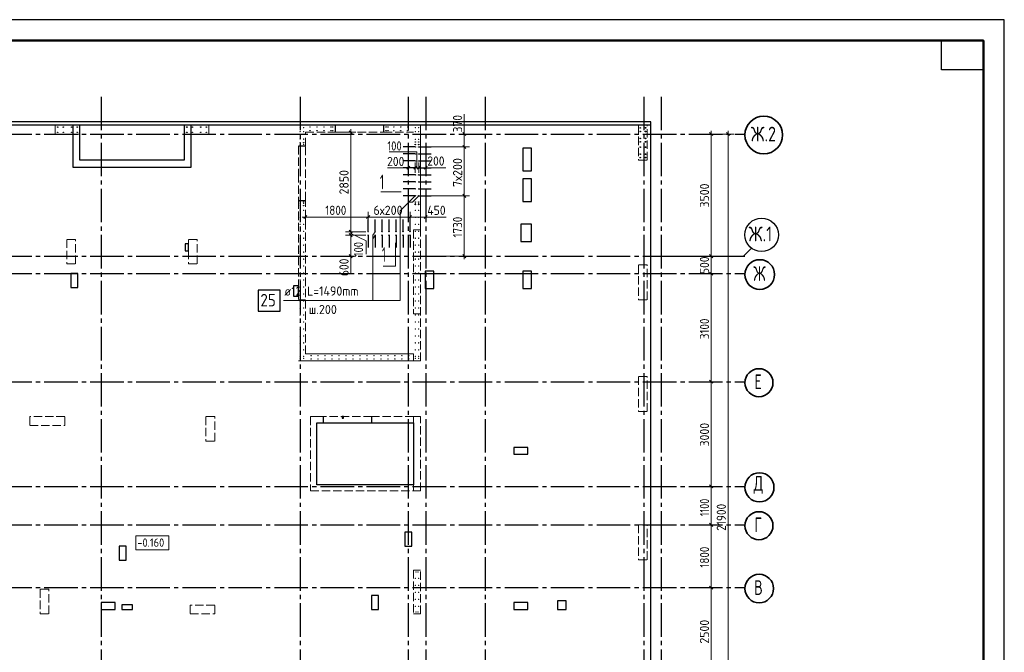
# Model space of a CAD drawing. Header units: millimetres. Extents: x 0 to 50400, y 0 to 35640.
# Tile 8 of 8: x 22175 to 50400, y 17507 to 35640. Entities that reach past the tile are written whole.
import ezdxf

# ---------------------------------------------------------------- set-up
doc = ezdxf.new("R2010")
doc.units = ezdxf.units.MM
doc.linetypes.add('______2', pattern=[324, 240, -84])
doc.linetypes.add('______5', pattern=[1320, 960, -120, 120, -120])
for name, color, linetype, lineweight in [('Standard', 7, 'Continuous', 25), ('Выпуски арматуры Г-обр.', 52, 'Continuous', 25), ('ЖБ Перекрытие верхний уровень', 7, 'Continuous', 35), ('ЖБ Перекрытие средний уровень', 7, 'Continuous', 35), ('ЖБ Пилон', 7, 'Continuous', 35), ('ЖБ Стена верхний уровень', 7, 'Continuous', 35), ('Общий01', 7, 'Continuous', 13), ('Размерная линия_ общее', 7, 'Continuous', 13)]:
    doc.layers.add(name, color=color, linetype=linetype, lineweight=lineweight)
doc.layers.add('Оси', color=7, linetype='______5', true_color=0x656565)
doc.layers.add('Стена фоновая арматура Х1', color=7, linetype='______2', true_color=0xa0a0a0)
doc.styles.add('ISOCPEUR', font='txt')

msp = doc.modelspace()

# ---------------------------------------------------------------- linework, layer by layer
at = {"color": 7, "linetype": 'Continuous', "lineweight": 25, "transparency": 33554687}
for centre in [(30215, 32116), (30315, 32116), (33515, 32132), (33515, 32062), (33615, 32132), (33615, 32062), (30215, 30412), (30215, 30312), (30315, 30412), (30315, 30312), (33515, 30412), (33515, 30342), (33615, 30412), (33615, 30342)]:
    msp.add_circle(centre, 6, dxfattribs=at)
at = {"layer": 'Standard', "color": 7, "linetype": 'Continuous', "lineweight": 35, "transparency": 33554687}
for p, q in [((49800, 33120), (49800, 24600)), ((49800, 32640), (49800, 24120))]:
    msp.add_line(p, q, dxfattribs=at)
at = {"layer": 'Standard', "color": 7, "linetype": 'Continuous', "lineweight": 50, "transparency": 33554687}
msp.add_line((49800, 32520), (49800, 27840), dxfattribs=at)
at = {"layer": 'Standard', "color": 7, "linetype": 'Continuous', "lineweight": 25, "transparency": 33554687}
for points in [[(0, 0), (50400, 0), (50400, 35640), (0, 35640), (0, 0)], [(49800, 35040), (49800, 34200), (48600, 34200), (48600, 35040), (49800, 35040)]]:
    msp.add_lwpolyline(points, close=True, dxfattribs=at)
at = {"layer": 'Standard', "color": 7, "linetype": 'Continuous', "lineweight": 50, "transparency": 33554687}
msp.add_lwpolyline([(2400, 35040), (49800, 35040), (49800, 600), (2400, 600), (2400, 35040)], close=True, dxfattribs=at)
at = {"layer": 'Standard', "color": 254, "linetype": 'Continuous', "lineweight": -3, "true_color": 0xc4c4ff, "transparency": 33554687}
msp.add_lwpolyline([(7965, 10212), (40265, 10212), (40265, 32712), (7965, 32712), (7965, 10212)], dxfattribs=at)
at = {"layer": 'Standard', "color": 7, "linetype": 'Continuous', "lineweight": 13, "transparency": 33554687}
for points in [[(33516, 30592), (33084, 30161), (33084, 27589), (31396, 27589)], [(33109, 30704), (32855, 30704), (32525, 30704)], [(33615, 30592), (33431, 30409), (33332, 30409)], [(29742, 27589), (32297, 27589), (32297, 29359), (32365, 29463)], [(32294, 29359), (32294, 29459), (32363, 29563)], [(32952, 29243), (32952, 28576), (32594, 28576)]]:
    msp.add_lwpolyline(points, dxfattribs=at)
at = {"layer": 'Выпуски арматуры Г-обр.', "color": 253, "linetype": 'Continuous', "lineweight": 25, "true_color": 0xa0a0a0, "transparency": 33554687}
for p, q in [((33516, 31992), (33164, 31992)), ((33615, 31992), (33967, 31992)), ((33516, 31792), (33164, 31792)), ((33615, 31792), (33967, 31792)), ((33516, 31592), (33164, 31592)), ((33516, 31392), (33164, 31392)), ((33615, 31592), (33967, 31592)), ((33615, 31392), (33967, 31392)), ((33516, 31192), (33164, 31192)), ((33615, 31192), (33967, 31192)), ((33516, 30992), (33164, 30992)), ((33516, 30792), (33164, 30792)), ((33615, 30992), (33967, 30992)), ((33615, 30792), (33967, 30792)), ((33516, 30592), (33164, 30592)), ((33615, 30592), (33967, 30592)), ((32165, 29563), (32165, 29915)), ((32365, 29563), (32365, 29915)), ((32565, 29563), (32565, 29915)), ((32765, 29563), (32765, 29915)), ((32965, 29563), (32965, 29915)), ((33165, 29563), (33165, 29915)), ((33365, 29563), (33365, 29915)), ((32165, 29463), (32165, 29111)), ((32365, 29463), (32365, 29111)), ((32565, 29463), (32565, 29111)), ((32765, 29463), (32765, 29111)), ((32965, 29463), (32965, 29111)), ((33165, 29463), (33165, 29111)), ((33365, 29463), (33365, 29111))]:
    msp.add_line(p, q, dxfattribs=at)
at = {"layer": 'Выпуски арматуры Г-обр.', "color": 7, "linetype": 'Continuous', "lineweight": 25, "transparency": 33554687}
msp.add_lwpolyline([(29015, 27288), (29639, 27288), (29639, 27888), (29015, 27888), (29015, 27288)], dxfattribs=at)
for centre, radius in [((23265, 32562), 8), ((23425, 32562), 8), ((23665, 32562), 8), ((23825, 32562), 8), ((26966, 32562), 8), ((27125, 32562), 8), ((27365, 32562), 8), ((27526, 32562), 8), ((30500, 32462), 6), ((30700, 32462), 6), ((30900, 32462), 6), ((31100, 32562), 6), ((31100, 32462), 6), ((31150, 32562), 6), ((31150, 32462), 6), ((32680, 32562), 6), ((32680, 32462), 6), ((32730, 32562), 6), ((32730, 32462), 6), ((32900, 32462), 6), ((33100, 32462), 6), ((33300, 32462), 6), ((39965, 32537), 10), ((40115, 32542), 10), ((23265, 32412), 8), ((23425, 32412), 8), ((23665, 32412), 8), ((23825, 32412), 8), ((26966, 32412), 8), ((27125, 32412), 8), ((27365, 32412), 8), ((27526, 32412), 8), ((39965, 32437), 10), ((39965, 32237), 10), ((40115, 32437), 10), ((40115, 32237), 10), ((33516, 31992), 6), ((33615, 31992), 6), ((39965, 32137), 10), ((39965, 31987), 10), ((40115, 32137), 10), ((40115, 31987), 10), ((33516, 31792), 6), ((33615, 31792), 6), ((39965, 31787), 10), ((39965, 31687), 10), ((40115, 31787), 10), ((40115, 31687), 10), ((33516, 31592), 6), ((33516, 31392), 6), ((33615, 31592), 6), ((33615, 31392), 6), ((33516, 31192), 6), ((33615, 31192), 6), ((33516, 30992), 6), ((33516, 30792), 6), ((33615, 30992), 6), ((33615, 30792), 6), ((33516, 30592), 6), ((33615, 30592), 6), ((32165, 29563), 6), ((32165, 29463), 6), ((32365, 29563), 6), ((32365, 29463), 6), ((32565, 29563), 6), ((32565, 29463), 6), ((32765, 29563), 6), ((32765, 29463), 6), ((32965, 29563), 6), ((32965, 29463), 6), ((33165, 29563), 6), ((33165, 29463), 6), ((33365, 29563), 6), ((33365, 29463), 6)]:
    msp.add_circle(centre, radius, dxfattribs=at)
at = {"layer": 'ЖБ Перекрытие верхний уровень', "color": 7, "linetype": 'Continuous', "lineweight": 25, "transparency": 33554687}
for p, q in [((23895, 32612), (9015, 32612)), ((23895, 31612), (23895, 32612)), ((40265, 32612), (26895, 32612)), ((26895, 32612), (26895, 31612)), ((40265, 10312), (40265, 32612)), ((36845, 31961), (36595, 31961)), ((36595, 31961), (36595, 31311)), ((36845, 31311), (36845, 31961)), ((26895, 31612), (23895, 31612)), ((36595, 31311), (36845, 31311)), ((36845, 31081), (36595, 31081)), ((36595, 31081), (36595, 30431)), ((36845, 30431), (36845, 31081)), ((36595, 30431), (36845, 30431)), ((36845, 29781), (36545, 29781)), ((36545, 29781), (36545, 29281)), ((36845, 29281), (36845, 29781)), ((27015, 29212), (26915, 29212)), ((26915, 29212), (26915, 29012)), ((27015, 29012), (27015, 29212)), ((36545, 29281), (36845, 29281)), ((26915, 29012), (27015, 29012)), ((23645, 28362), (23645, 27962)), ((23845, 28362), (23645, 28362)), ((23845, 27962), (23845, 28362)), ((34045, 28431), (33795, 28431)), ((33795, 28431), (33795, 27931)), ((34045, 27931), (34045, 28431)), ((36845, 28431), (36595, 28431)), ((36595, 28431), (36595, 27931)), ((36845, 27931), (36845, 28431)), ((23645, 27962), (23845, 27962)), ((30165, 28012), (30025, 28012)), ((30025, 28012), (30025, 27712)), ((30165, 27712), (30165, 28012)), ((30025, 27712), (30165, 27712)), ((33795, 27931), (34045, 27931)), ((36595, 27931), (36845, 27931)), ((30695, 22312), (30695, 24082)), ((30695, 24082), (33465, 24082)), ((31415, 24262), (31415, 24222)), ((31455, 24262), (31415, 24262)), ((31415, 24222), (31455, 24222)), ((31455, 24222), (31455, 24262)), ((33465, 24082), (33465, 22312)), ((36745, 23382), (36345, 23382)), ((36345, 23382), (36345, 23182)), ((36345, 23182), (36745, 23182)), ((36745, 23182), (36745, 23382)), ((33465, 22312), (30695, 22312)), ((33215, 20952), (33215, 20552)), ((33415, 20952), (33215, 20952)), ((33415, 20552), (33415, 20952)), ((25025, 20552), (25025, 20152)), ((25225, 20552), (25025, 20552)), ((25225, 20152), (25225, 20552)), ((33215, 20552), (33415, 20552)), ((25025, 20152), (25225, 20152)), ((24915, 18934), (24515, 18934)), ((24515, 18934), (24515, 18734)), ((24915, 18734), (24915, 18934)), ((32265, 19132), (32265, 18732)), ((32465, 19132), (32265, 19132)), ((32465, 18732), (32465, 19132)), ((36745, 18932), (36345, 18932)), ((36345, 18932), (36345, 18732)), ((36745, 18732), (36745, 18932)), ((37595, 18982), (37595, 18732)), ((37845, 18982), (37595, 18982)), ((37845, 18732), (37845, 18982)), ((24515, 18734), (24915, 18734)), ((25405, 18872), (25105, 18872)), ((25105, 18872), (25105, 18732)), ((25105, 18732), (25405, 18732)), ((25405, 18732), (25405, 18872)), ((32265, 18732), (32465, 18732)), ((36345, 18732), (36745, 18732)), ((37595, 18732), (37845, 18732))]:
    msp.add_line(p, q, dxfattribs=at)
at = {"layer": 'ЖБ Перекрытие средний уровень', "color": 7, "linetype": 'Continuous', "lineweight": 25, "transparency": 33554687}
for p, q in [((23695, 32612), (23695, 31412)), ((27095, 32612), (23695, 32612)), ((27095, 31412), (27095, 32612)), ((23695, 31412), (27095, 31412))]:
    msp.add_line(p, q, dxfattribs=at)
at = {"layer": 'ЖБ Пилон', "color": 250, "linetype": '______2', "lineweight": 13, "true_color": 0x3b3b3b, "transparency": 33554687}
for p, q in [((23895, 32612), (23195, 32612)), ((23195, 32612), (23195, 32362)), ((23895, 32362), (23895, 32612)), ((27595, 32612), (26895, 32612)), ((26895, 32612), (26895, 32362)), ((27595, 32362), (27595, 32612)), ((40165, 32612), (39915, 32612)), ((39915, 32612), (39915, 31612)), ((40165, 31612), (40165, 32612)), ((23195, 32362), (23895, 32362)), ((26895, 32362), (27595, 32362)), ((39915, 31612), (40165, 31612)), ((23775, 29342), (23525, 29342)), ((23525, 29342), (23525, 28642)), ((23775, 28642), (23775, 29342)), ((27265, 29342), (27015, 29342)), ((27015, 29342), (27015, 28642)), ((27265, 28642), (27265, 29342)), ((23525, 28642), (23775, 28642)), ((27015, 28642), (27265, 28642)), ((40165, 28612), (39915, 28612)), ((39915, 28612), (39915, 27612)), ((40165, 27612), (40165, 28612)), ((39915, 27612), (40165, 27612)), ((40165, 25412), (39915, 25412)), ((39915, 25412), (39915, 24412)), ((40165, 24412), (40165, 25412)), ((39915, 24412), (40165, 24412)), ((23465, 24262), (22465, 24262)), ((22465, 24262), (22465, 24012)), ((22465, 24012), (23465, 24012)), ((23465, 24012), (23465, 24262)), ((27765, 24262), (27515, 24262)), ((27515, 24262), (27515, 23562)), ((27765, 23562), (27765, 24262)), ((27515, 23562), (27765, 23562)), ((40165, 21162), (39915, 21162)), ((39915, 21162), (39915, 20162)), ((40165, 20162), (40165, 21162)), ((39915, 20162), (40165, 20162)), ((33665, 19862), (33465, 19862)), ((33465, 19862), (33465, 18612)), ((33665, 18612), (33665, 19862)), ((23015, 19312), (22765, 19312)), ((22765, 19312), (22765, 18612)), ((23015, 18612), (23015, 19312)), ((27765, 18862), (27065, 18862)), ((27065, 18862), (27065, 18612)), ((27765, 18612), (27765, 18862)), ((22765, 18612), (23015, 18612)), ((27065, 18612), (27765, 18612)), ((33465, 18612), (33665, 18612))]:
    msp.add_line(p, q, dxfattribs=at)
at = {"layer": 'ЖБ Стена верхний уровень', "color": 7, "linetype": 'Continuous', "lineweight": 18, "transparency": 33554687}
for p, q in [((30365, 32612), (30365, 32612)), ((30365, 32412), (30365, 32412)), ((33465, 26062), (30365, 26062)), ((30165, 25862), (30365, 25862)), ((30365, 25862), (33465, 25862)), ((33465, 25862), (33665, 25862))]:
    msp.add_line(p, q, dxfattribs=at)
at = {"layer": 'ЖБ Стена верхний уровень', "color": 250, "linetype": '______2', "lineweight": 13, "true_color": 0x3b3b3b, "transparency": 33554687}
for p, q in [((32615, 32612), (31215, 32612)), ((31215, 32412), (31215, 32612)), ((31215, 32612), (31215, 32612)), ((33665, 25862), (33665, 32612)), ((33665, 32612), (33665, 32612)), ((33665, 29612), (33665, 32612)), ((30365, 32412), (30365, 32412)), ((30365, 32412), (31215, 32412)), ((30365, 32012), (30365, 32412)), ((30365, 32412), (31215, 32412)), ((30365, 32012), (30365, 32412)), ((31215, 32412), (32615, 32412)), ((32615, 32412), (33465, 32412)), ((32615, 32412), (33465, 32412)), ((30165, 32012), (30165, 31212)), ((30365, 30462), (30365, 32012)), ((30165, 31212), (30165, 30462)), ((30165, 30462), (30165, 27612)), ((30365, 26062), (30365, 30462)), ((33465, 29612), (33465, 27212)), ((33465, 29612), (33665, 29612)), ((30365, 27612), (30165, 27612)), ((30365, 26062), (30365, 27612)), ((33665, 27212), (33465, 27212)), ((33665, 25862), (33665, 27212)), ((30365, 26062), (30365, 26062)), ((33465, 26062), (33465, 25862)), ((33465, 25862), (33465, 26062)), ((33665, 25862), (33665, 25862)), ((30515, 24262), (30515, 22312)), ((30695, 24262), (30515, 24262)), ((30870, 24262), (30695, 24262)), ((30695, 22312), (30695, 24082)), ((30695, 24082), (30870, 24082)), ((32270, 24262), (30870, 24262)), ((30870, 24082), (32270, 24082)), ((33465, 24262), (32270, 24262)), ((32270, 24082), (33465, 24082)), ((33665, 24262), (33465, 24262)), ((33465, 24262), (33465, 24082)), ((33665, 24262), (33465, 24262)), ((33465, 24082), (33465, 22312)), ((33465, 24082), (33465, 22312)), ((33665, 22132), (33665, 24262)), ((33665, 22132), (33665, 24262)), ((30515, 22312), (30515, 22132)), ((33465, 22312), (30695, 22312)), ((33465, 22312), (33465, 22132)), ((30515, 22132), (33465, 22132)), ((33465, 22132), (33665, 22132)), ((33465, 22132), (33665, 22132))]:
    msp.add_line(p, q, dxfattribs=at)
at = {"layer": 'ЖБ Стена верхний уровень', "color": 7, "linetype": 'Continuous', "lineweight": 25, "transparency": 33554687}
for p, q in [((31215, 32612), (31215, 32412)), ((32615, 32412), (32615, 32612)), ((30365, 32012), (30165, 32012)), ((30365, 32012), (30365, 32012)), ((30165, 30462), (30365, 30462)), ((30870, 24262), (30870, 24082)), ((32270, 24082), (32270, 24262))]:
    msp.add_line(p, q, dxfattribs=at)
at = {"layer": 'Общий01', "color": 7, "linetype": 'Continuous', "lineweight": 18, "transparency": 33554687}
msp.add_lwpolyline([(25508, 20443), (26452, 20443), (26452, 20843), (25508, 20843), (25508, 20443)], dxfattribs=at)
at = {"layer": 'Оси', "color": 8, "linetype": '______5', "lineweight": -3, "transparency": 33554687}
for p, q in [((24515, 33432), (24515, 8317)), ((30215, 33432), (30215, 8317)), ((33315, 33432), (33315, 8317)), ((33815, 33432), (33815, 8317)), ((35515, 33432), (35515, 8317)), ((40065, 33432), (40065, 8317)), ((40565, 33432), (40565, 8317)), ((8359, 32362), (42964, 32362)), ((8359, 28862), (42964, 28862)), ((8359, 28362), (42964, 28362)), ((8359, 25262), (42964, 25262)), ((8359, 22262), (42964, 22262)), ((8359, 21162), (42964, 21162)), ((8359, 19362), (42964, 19362))]:
    msp.add_line(p, q, dxfattribs=at)
at = {"layer": 'Оси', "color": 7, "linetype": 'Continuous', "lineweight": 25, "transparency": 33554687}
msp.add_lwpolyline([(40928, 28862), (42928, 28862), (43163, 29097)], dxfattribs=at)
at = {"layer": 'Оси', "color": 7, "linetype": 'Continuous', "lineweight": 35, "transparency": 33554687}
for centre, radius in [((43505, 32335), 540), ((43390, 28335), 426), ((43367, 25235), 402), ((43381, 22235), 417), ((43367, 21135), 402), ((43374, 19335), 409)]:
    msp.add_circle(centre, radius, dxfattribs=at)
at = {"layer": 'Оси', "color": 7, "linetype": 'Continuous', "lineweight": 25, "transparency": 33554687}
msp.add_circle((43443, 29473), 480, dxfattribs=at)
at = {"layer": 'Размерная линия_ общее', "color": 7, "linetype": 'Continuous', "lineweight": 13, "transparency": 33554687}
for p, q in [((34920, 32362), (34920, 32932)), ((31664, 32412), (31664, 32502)), ((31664, 32412), (31315, 32412)), ((31664, 32412), (31514, 32412)), ((31664, 32412), (31814, 32412)), ((31664, 29563), (31664, 32412)), ((34920, 32362), (34770, 32362)), ((34920, 32362), (34920, 32452)), ((34920, 32362), (35070, 32362)), ((34920, 32362), (34920, 32362)), ((34920, 31992), (34920, 32362)), ((41997, 32362), (41847, 32362)), ((41997, 32362), (41997, 32452)), ((41997, 32362), (42147, 32362)), ((41997, 28862), (41997, 32362)), ((42480, 32362), (42330, 32362)), ((42480, 32362), (42480, 32452)), ((42480, 32362), (42630, 32362)), ((42480, 32362), (42648, 32362)), ((34920, 31992), (34770, 31992)), ((34920, 31992), (35070, 31992)), ((34920, 30592), (34920, 31992)), ((33555, 31857), (32765, 31857)), ((33555, 31397), (33555, 31857)), ((33315, 31397), (32715, 31397)), ((33315, 31397), (33225, 31397)), ((33315, 31397), (33315, 31547)), ((33315, 31397), (33315, 31247)), ((33315, 31397), (33516, 31397)), ((33516, 31397), (33516, 31547)), ((33516, 31397), (33516, 31247)), ((33516, 31397), (33615, 31397)), ((33615, 31397), (33615, 31547)), ((33615, 31397), (33615, 31247)), ((33615, 31397), (33815, 31397)), ((33815, 31397), (33815, 31547)), ((33815, 31397), (33815, 31247)), ((33815, 31397), (33905, 31397)), ((33815, 31397), (34395, 31397)), ((34920, 30592), (34770, 30592)), ((34920, 30592), (35070, 30592)), ((30365, 29984), (30275, 29984)), ((30365, 29984), (30365, 30134)), ((30365, 29984), (30365, 29834)), ((32165, 29984), (30365, 29984)), ((32165, 29984), (32165, 30134)), ((32165, 29984), (32165, 29834)), ((33365, 29984), (32165, 29984)), ((33365, 29984), (33365, 30134)), ((33365, 29984), (33365, 29834)), ((33815, 29984), (33365, 29984)), ((33615, 29984), (34399, 29984)), ((33815, 29984), (33815, 30134)), ((33815, 29984), (33815, 29834)), ((33815, 29984), (33905, 29984)), ((31664, 29563), (31514, 29563)), ((31664, 29463), (31514, 29463)), ((31664, 29563), (31814, 29563)), ((31664, 29563), (32099, 29563)), ((31664, 29463), (31664, 29563)), ((31664, 29508), (32109, 29304)), ((31664, 29463), (31814, 29463)), ((31664, 29463), (32099, 29463)), ((31664, 28863), (31664, 29463)), ((32109, 29304), (32109, 28916)), ((31664, 28863), (31514, 28863)), ((31664, 28863), (31664, 28362)), ((31664, 28863), (31814, 28863)), ((31664, 28863), (31664, 28863)), ((31664, 28863), (31664, 28773)), ((34920, 28862), (34392, 28862)), ((34920, 28862), (34770, 28862)), ((34920, 28862), (35070, 28862)), ((34920, 28862), (34920, 28772)), ((41997, 28862), (41847, 28862)), ((41997, 28862), (42147, 28862)), ((41997, 28362), (41997, 28862)), ((41997, 28362), (41847, 28362)), ((41997, 28362), (42147, 28362)), ((41997, 25262), (41997, 28362)), ((41997, 25262), (41847, 25262)), ((41997, 25262), (42147, 25262)), ((41997, 22262), (41997, 25262)), ((41997, 22262), (41847, 22262)), ((41997, 22262), (42147, 22262)), ((41997, 21162), (41997, 22262)), ((41997, 21162), (41847, 21162)), ((41997, 21162), (42147, 21162)), ((41997, 19362), (41997, 21162)), ((41997, 19362), (41847, 19362)), ((41997, 19362), (42147, 19362)), ((41997, 16862), (41997, 19362))]:
    msp.add_line(p, q, dxfattribs=at)
at = {"layer": 'Размерная линия_ общее', "color": 7, "linetype": 'Continuous', "lineweight": 25, "transparency": 33554687}
for p, q in [((31709, 32367), (31619, 32457)), ((34965, 32317), (34875, 32407)), ((42042, 32317), (41952, 32407)), ((42525, 32317), (42435, 32407)), ((34965, 31947), (34875, 32037)), ((33270, 31352), (33360, 31442)), ((33471, 31352), (33561, 31442)), ((33570, 31352), (33660, 31442)), ((33770, 31352), (33860, 31442)), ((34965, 30547), (34875, 30637)), ((30410, 30029), (30320, 29939)), ((32210, 30029), (32120, 29939)), ((33410, 30029), (33320, 29939)), ((33860, 30029), (33770, 29939)), ((31709, 29518), (31619, 29608)), ((31709, 29418), (31619, 29508)), ((31709, 28818), (31619, 28908)), ((34965, 28817), (34875, 28907)), ((42042, 28817), (41952, 28907)), ((42042, 28317), (41952, 28407)), ((42042, 25217), (41952, 25307)), ((42042, 22217), (41952, 22307)), ((42042, 21117), (41952, 21207)), ((42042, 19317), (41952, 19407))]:
    msp.add_line(p, q, dxfattribs=at)
at = {"layer": 'Размерная линия_ общее', "color": 7, "linetype": 'Continuous', "lineweight": 13, "transparency": 33554687}
for points in [[(42480, 10462), (42480, 20945), (42480, 20945), (42480, 32362)], [(34920, 31992), (34900, 31992), (34900, 31992), (33715, 31992)], [(34920, 30592), (34900, 30592), (34900, 30592), (34900, 30592), (34900, 30592), (33715, 30592)], [(34920, 28862), (34920, 29285), (34920, 29285), (34920, 30592)]]:
    msp.add_lwpolyline(points, dxfattribs=at)
at = {"layer": 'Стена фоновая арматура Х1', "color": 251, "linetype": 'Continuous', "lineweight": 18, "true_color": 0x656565, "transparency": 33554687}
for centre in [(30215, 32542), (30315, 32542), (30500, 32562), (30700, 32562), (30900, 32562), (32900, 32562), (33100, 32562), (33300, 32562), (33515, 32542), (33615, 32542), (30215, 32432), (30215, 32216), (30315, 32432), (30315, 32216), (33515, 32432), (33515, 32212), (33615, 32432), (33615, 32212), (30215, 32066), (30315, 32066), (33515, 32062), (33615, 32062), (30215, 30377), (30315, 30377), (33515, 30377), (33615, 30377), (30215, 30177), (30215, 29977), (30315, 30177), (30315, 29977), (33515, 30177), (33515, 29977), (33615, 30177), (33615, 29977), (30215, 29777), (30315, 29777), (33515, 29777), (33615, 29777), (30215, 29577), (30215, 29377), (30315, 29577), (30315, 29377), (33515, 29577), (33515, 29377), (33615, 29577), (33615, 29377), (30215, 29177), (30315, 29177), (33515, 29177), (33615, 29177), (30215, 28977), (30315, 28977), (33515, 28977), (33615, 28977), (30215, 28777), (30215, 28577), (30315, 28777), (30315, 28577), (33515, 28777), (33515, 28577), (33615, 28777), (33615, 28577), (30215, 28377), (30315, 28377), (33515, 28377), (33615, 28377), (30215, 28177), (30215, 27977), (30315, 28177), (30315, 27977), (33515, 28177), (33515, 27977), (33615, 28177), (33615, 27977), (30215, 27777), (30315, 27777), (33515, 27777), (33615, 27777), (30215, 27577), (30215, 27377), (30315, 27577), (30315, 27377), (33515, 27577), (33515, 27377), (33615, 27577), (33615, 27377), (30215, 27177), (30315, 27177), (33515, 27177), (33615, 27177), (30215, 26977), (30315, 26977), (33515, 26977), (33615, 26977), (30215, 26777), (30215, 26577), (30315, 26777), (30315, 26577), (33515, 26777), (33515, 26577), (33615, 26777), (33615, 26577), (30215, 26377), (30315, 26377), (33515, 26377), (33615, 26377), (30215, 26177), (30215, 25992), (30315, 26177), (30315, 25992), (30530, 26012), (30730, 26012), (30930, 26012), (31130, 26012), (31330, 26012), (31530, 26012), (31730, 26012), (31930, 26012), (32130, 26012), (32330, 26012), (32530, 26012), (32730, 26012), (32930, 26012), (33130, 26012), (33330, 26012), (33515, 26177), (33515, 25992), (33615, 26177), (33615, 25992), (30215, 25932), (30315, 25932), (30530, 25912), (30730, 25912), (30930, 25912), (31130, 25912), (31330, 25912), (31530, 25912), (31730, 25912), (31930, 25912), (32130, 25912), (32330, 25912), (32530, 25912), (32730, 25912), (32930, 25912), (33130, 25912), (33330, 25912), (33515, 25932), (33615, 25932), (33535, 19812), (33595, 19812), (33515, 19627), (33615, 19627), (33515, 19427), (33515, 19227), (33615, 19427), (33615, 19227), (33515, 19027), (33615, 19027), (33515, 18827), (33535, 18662), (33595, 18662), (33615, 18827)]:
    msp.add_circle(centre, 6, dxfattribs=at)

# ---------------------------------------------------------------- texts
at = {"layer": 'Выпуски арматуры Г-обр.', "color": 7, "linetype": 'Continuous', "lineweight": 13, "transparency": 33554687, "attachment_point": 7, "style": 'ISOCPEUR'}
for s, insert, char_height, width in [('\\W0.94;ø12 L=1490mm ', (29762, 27730), 264, 2551.79), ('\\W0.87;25', (29075, 27420), 360, 660.98), ('\\W0.95;ш.200 ', (30461, 27202), 264, 1154.55)]:
    msp.add_mtext(s, dxfattribs=dict(at, insert=insert, char_height=char_height, width=width))
at = {"layer": 'Общий01', "color": 7, "linetype": 'Continuous', "lineweight": 35, "transparency": 33554687, "char_height": 420, "attachment_point": 7, "style": 'ISOCPEUR'}
for insert, width in [((32502, 30779), 326.67), ((32558, 28698), 326.66)]:
    msp.add_mtext('\\W0.56;1', dxfattribs=dict(at, insert=insert, width=width))
at = {"layer": 'Общий01', "color": 7, "linetype": 'Continuous', "lineweight": 18, "transparency": 33554687, "insert": (25548, 20531), "char_height": 240, "width": 971.29, "attachment_point": 7, "style": 'ISOCPEUR'}
msp.add_mtext('\\W0.90;-0.160', dxfattribs=at)
at = {"layer": 'Оси', "color": 7, "linetype": 'Continuous', "lineweight": 35, "transparency": 33554687, "char_height": 420, "attachment_point": 7, "style": 'ISOCPEUR'}
for s, insert, width in [('\\W0.80;Ж.2', (43137, 32152), 901.62), ('\\W0.82;Ж.1', (43072, 29288), 927.63), ('\\W0.73;Ж', (43206, 28152), 520.64), ('\\W0.68;Е', (43238, 25052), 399.85), ('\\W0.72;Д', (43216, 22052), 480.99), ('\\W0.68;Г', (43238, 20952), 399.85), ('\\W0.70;В', (43227, 19152), 440.8)]:
    msp.add_mtext(s, dxfattribs=dict(at, insert=insert, width=width))
at = {"layer": 'Размерная линия_ общее', "color": 7, "linetype": 'Continuous', "lineweight": 25, "transparency": 33554687, "char_height": 264, "attachment_point": 7, "rotation": 90, "style": 'ISOCPEUR'}
for s, insert, width in [('\\W0.91;370', (34860, 32407), 674.38), ('\\W0.95;7х200', (34860, 30844), 1048.03), ('\\W0.93;2850', (31604, 30631), 861.7), ('\\W0.93;3500', (41937, 30256), 861.71), ('\\W0.87;1730', (34860, 29397), 800.28), ('\\W0.83;100', (32018, 28859), 610.29), ('\\W0.91;600', (31604, 28290), 674.38), ('\\W0.91;500', (41937, 28349), 674.39), ('\\W0.87;3100', (41937, 26482), 800.28), ('\\W0.93;3000', (41937, 23406), 861.71), ('\\W0.80;1100', (41937, 21409), 738.86), ('\\W0.89;21900', (42420, 20990), 988.26), ('\\W0.87;1800', (41937, 19932), 800.3), ('\\W0.93;2500', (41937, 17756), 861.71)]:
    msp.add_mtext(s, dxfattribs=dict(at, insert=insert, width=width))
at = {"layer": 'Размерная линия_ общее', "color": 7, "linetype": 'Continuous', "lineweight": 25, "transparency": 33554687, "char_height": 264, "attachment_point": 7, "style": 'ISOCPEUR'}
for s, insert, width in [('\\W0.83;100', (32715, 31889), 610.29), ('\\W0.91;200', (32708, 31444), 674.38), ('\\W0.91;200', (33860, 31457), 674.38), ('\\W0.87;1800', (30935, 30044), 800.3), ('\\W0.95;6х200', (32316, 30044), 1048.04), ('\\W0.92;450', (33860, 30044), 701.33)]:
    msp.add_mtext(s, dxfattribs=dict(at, insert=insert, width=width))

doc.saveas('drawing.dxf')
